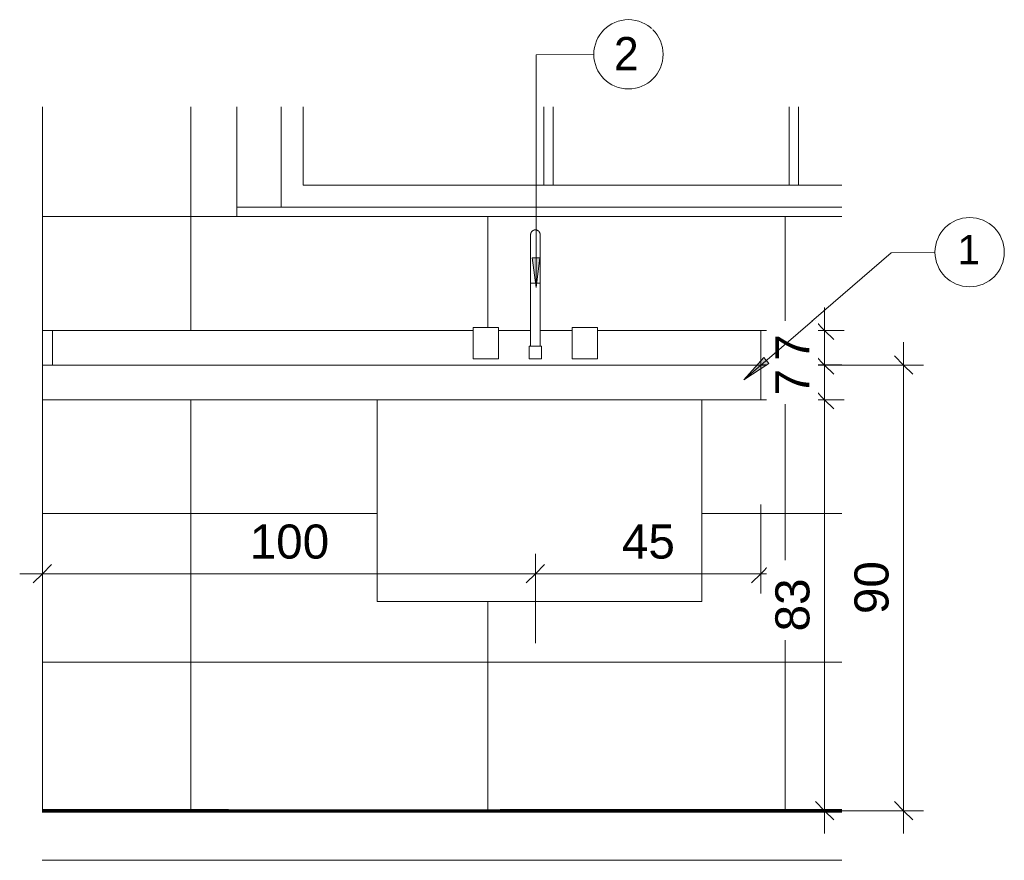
# Model space of a CAD drawing. Header units: metres. Extents: x -23.4 to 55.3, y -20.8 to 5.
# Tile 16 of 26: x 29.3 to 31.3, y -0.1 to 1.6. Entities that reach past the tile are written whole.
import ezdxf

# ---------------------------------------------------------------- set-up
doc = ezdxf.new("R2010")
doc.units = ezdxf.units.M
doc.linetypes.add('IMPORT-HIDDEN _4_', pattern=[0.005, 0.003333, -0.001667])
doc.linetypes.add('IMPORT-HIDDEN2 _4_', pattern=[0.0025, 0.001667, -0.000833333])
doc.layers.get('DEFPOINTS').update_dxf_attribs({"lineweight": 18})
for name, color, linetype, lineweight in [('A-ANNO-DIMS', 211, 'Continuous', 9), ('A-ANNO-DIMS-20', 211, 'Continuous', 9), ('A-ANNO-KEYN', 231, 'Continuous', 9), ('A-FLOR', 192, 'Continuous', 18), ('A-GENM', 13, 'Continuous', 18), ('A-GLAZ', 151, 'Continuous', 18), ('A-WALL', 113, 'Continuous', 18), ('A-WALL-PATT', 111, 'Continuous', 35), ('ARQ-ALV-MEDIA', 7, 'Continuous', 18), ('ARQ-COTAS', 7, 'Continuous', 18), ('ARQ-EST-PILAR', 250, 'Continuous', 35), ('ARQ-IND-SIMB', 7, 'Continuous', 18), ('ARQ-LAY-EQUIP', 7, 'Continuous', 18), ('ARQ-LAY-HID', 7, 'Continuous', 18), ('ARQ-PISO-DESN', 7, 'Continuous', 18), ('ARQ-PROJECAO', 7, 'IMPORT-HIDDEN _4_', 18), ('base', 7, 'Continuous', 18), ('corpo', 50, 'Continuous', 25), ('COTAS', 7, 'Continuous', 18), ('cubas', 7, 'Continuous', 18), ('DETALHE', 7, 'Continuous', 18), ('DETALHES_CTR35', 7, 'Continuous', 18), ('ESQUADRIAS', 250, 'Continuous', 35), ('G-ANNO-TEXT', 231, 'Continuous', 9), ('P-SANR-FIXT', 6, 'Continuous', 18), ('PAREDES', 10, 'Continuous', 70), ('Projeto da acquasoft Caldas NovasMOD_dwg', 8, 'Continuous', 18), ('sobre-tampo', 50, 'Continuous', 25)]:
    doc.layers.add(name, color=color, linetype=linetype, lineweight=lineweight)
doc.styles.add('Arial_2', font='arial.ttf', dxfattribs={"height": 0.068847})
doc.styles.add('Arial_3', font='arial.ttf', dxfattribs={"height": 0.059012})
doc.styles.add('Century Gothic_1', font='GOTHIC.TTF', dxfattribs={"height": 0.067065})
doc.dimstyles.new('COTA_BANHOS_1__20_4', dxfattribs={"dimscale": 0.3048, "dimtxt": 0.07, "dimasz": 0.121391, "dimexe": 0.131234, "dimexo": 0.0625, "dimgap": 0.032808, "dimtad": 1, "dimdec": 0, "dimlfac": 100, "dimzin": 0, "dimdsep": 46, "dimtxsty": 'Arial_2', "dimblk1": 'OBLIQUE', "dimblk2": 'OBLIQUE', "dimsah": 1, "dimcen": 0.09, "dimdle": 0.150919, "dimazin": 0, "dimtfac": 1, "dimtdec": 4, "dimtix": 1, "dimtmove": 0, "dimatfit": 3, "dimfxl": 0.459318, "dimfxlon": 1, "dimtvp": 1, "dimtfill": 1, "dimtolj": 1, "dimtzin": 0, "dimarcsym": 2})
doc.dimstyles.new('COTA_BANHOS_1__20_5', dxfattribs={"dimscale": 0.3048, "dimtxt": 0.07, "dimasz": 0.121391, "dimexe": 0.131234, "dimexo": 0.0625, "dimgap": 0.032808, "dimtad": 1, "dimdec": 0, "dimlfac": 100, "dimzin": 0, "dimdsep": 46, "dimtxsty": 'Arial_2', "dimblk1": 'OBLIQUE', "dimblk2": 'OBLIQUE', "dimsah": 1, "dimcen": 0.09, "dimdle": 0.150919, "dimazin": 0, "dimtfac": 1, "dimtdec": 4, "dimtix": 1, "dimtmove": 0, "dimatfit": 3, "dimfxl": 0.459318, "dimfxlon": 1, "dimtvp": 1, "dimtfill": 1, "dimtolj": 1, "dimtzin": 0, "dimarcsym": 2})
doc.dimstyles.new('COTA_BANHOS_1__20_6', dxfattribs={"dimscale": 0.3048, "dimtxt": 0.07, "dimasz": 0.121391, "dimexe": 0.131234, "dimexo": 0.0625, "dimgap": 0.032808, "dimtad": 1, "dimdec": 0, "dimlfac": 100, "dimzin": 0, "dimdsep": 46, "dimtxsty": 'Arial_2', "dimblk1": 'OBLIQUE', "dimblk2": 'OBLIQUE', "dimsah": 1, "dimcen": 0.09, "dimdle": 0.150919, "dimazin": 0, "dimtfac": 1, "dimtdec": 4, "dimtix": 1, "dimtmove": 0, "dimatfit": 3, "dimfxl": 0.459318, "dimfxlon": 1, "dimtvp": 1, "dimtfill": 1, "dimtolj": 1, "dimtzin": 0, "dimarcsym": 2})

# ---------------------------------------------------------------- blocks, each defined once
blk = doc.blocks.new('Casement w Mullions-Number_0002 - Janela 300 x 150 _cm_ 2-2048452-Vista bancada recebimento')
at = {"layer": 'A-GLAZ'}
for p, q in [((11.6199, 1.4212), (11.6199, 1.219)), ((11.7088, 1.219), (11.7088, 1.4212)), ((11.7533, 1.2635), (11.7533, 1.4212)), ((12.2392, 1.4212), (12.2392, 1.2635)), ((12.2583, 1.2635), (12.2583, 1.4212)), ((12.7347, 1.4212), (12.7347, 1.2635)), ((12.7538, 1.2635), (12.7538, 1.4212)), ((12.8413, 1.2635), (11.7533, 1.2635)), ((12.2392, 1.2635), (12.2583, 1.2635)), ((12.7347, 1.2635), (12.7538, 1.2635)), ((12.8413, 1.219), (11.6199, 1.219)), ((11.6199, 1.219), (11.6199, 1.2)), ((11.6199, 1.2), (12.8413, 1.2))]:
    blk.add_line(p, q, dxfattribs=at)
blk = doc.blocks.new('Projeto da acquasoft Caldas NovasMOD_dwg_P80E-1411834-Vista bancada recebimento')
at = {"layer": 'ESQUADRIAS'}
for p, q in [((11.234, 0), (11.2269, 0)), ((11.2269, 0), (11.234, 0))]:
    blk.add_line(p, q, dxfattribs=at)
blk = doc.blocks.new('Projeto da acquasoft Caldas NovasMOD_dwg_MAQLAV-1411840-Vista bancada recebimento')
at = {"layer": 'ARQ-LAY-EQUIP'}
for p, q in [((11.3279, 0), (11.9779, 0)), ((11.9779, 0), (11.3279, 0)), ((11.6279, 0), (11.6279, 0))]:
    blk.add_line(p, q, dxfattribs=at)
blk = doc.blocks.new('Projeto da acquasoft Caldas NovasMOD_dwg_buffet-1411851-Vista bancada recebimento')
at = {"layer": 'base'}
for p, q in [((12.4852, 0), (12.8408, 0)), ((12.8413, 0), (12.4852, 0))]:
    blk.add_line(p, q, dxfattribs=at)
at = {"layer": 'corpo'}
for p, q in [((12.4504, 0), (12.8409, 0)), ((12.8413, 0), (12.4504, 0))]:
    blk.add_line(p, q, dxfattribs=at)
at = {"layer": 'COTAS'}
for p, q in [((12.3926, 0), (12.8409, 0)), ((12.8413, 0), (12.3926, 0))]:
    blk.add_line(p, q, dxfattribs=at)
blk = doc.blocks.new('Projeto da acquasoft Caldas NovasMOD_dwg_buffet-V5-Vista bancada recebimento')
at = {"layer": 'base'}
for p, q in [((11.2265, 0), (11.583, 0)), ((12.8413, 0), (11.2269, 0)), ((11.583, 0), (12.8413, 0))]:
    blk.add_line(p, q, dxfattribs=at)
at = {"layer": 'corpo'}
for p, q in [((11.2268, 0), (11.5905, 0)), ((12.8413, 0), (11.2269, 0)), ((11.5905, 0), (12.8413, 0))]:
    blk.add_line(p, q, dxfattribs=at)
at = {"layer": 'COTAS'}
for p, q in [((11.2267, 0), (11.6035, 0)), ((12.8413, 0), (11.2269, 0)), ((11.6035, 0), (12.8413, 0)), ((12.3706, 0), (12.3706, 0)), ((12.5202, 0), (12.5202, 0)), ((12.8224, 0), (12.8224, 0))]:
    blk.add_line(p, q, dxfattribs=at)
at = {"layer": 'cubas', "flags": 128}
for points in [[(11.699, 0), (11.5116, 0), (11.2853, 0), (11.4727, 0)], [(11.9076, 0), (11.7202, 0), (11.4939, 0), (11.6813, 0)], [(12.1162, 0), (11.9288, 0), (11.7025, 0), (11.8899, 0)], [(12.1798, 0), (11.9924, 0), (11.7662, 0), (11.9536, 0)], [(12.3248, 0), (12.1374, 0), (11.9111, 0), (12.0985, 0)], [(12.3884, 0), (12.201, 0), (11.9748, 0), (12.1622, 0)], [(12.5334, 0), (12.346, 0), (12.1197, 0), (12.3071, 0)], [(12.597, 0), (12.4096, 0), (12.1834, 0), (12.3708, 0)], [(12.742, 0), (12.5546, 0), (12.3283, 0), (12.5157, 0)], [(12.8056, 0), (12.6182, 0), (12.392, 0), (12.5793, 0)]]:
    blk.add_lwpolyline(points, close=True, dxfattribs=at)
for points in [[(12.8413, 0), (12.7632, 0), (12.5369, 0), (12.7243, 0), (12.8413, 0)], [(12.8413, 0), (12.8268, 0), (12.6006, 0), (12.7879, 0), (12.8413, 0)], [(12.8413, 0), (12.7455, 0), (12.8413, 0)], [(12.8413, 0), (12.8092, 0), (12.8413, 0)]]:
    blk.add_lwpolyline(points, dxfattribs=at)
at = {"layer": 'sobre-tampo'}
for p, q in [((12.7491, 0), (12.8413, 0)), ((12.8413, 0), (12.7491, 0))]:
    blk.add_line(p, q, dxfattribs=at)
at = {"layer": 'sobre-tampo', "flags": 128}
blk.add_lwpolyline([(12.3814, 0), (11.4268, 0), (11.6389, 0), (12.5935, 0)], close=True, dxfattribs=at)
at = {"layer": 'sobre-tampo', "linetype": 'IMPORT-HIDDEN2 _4_', "flags": 128}
blk.add_lwpolyline([(12.8413, 0), (12.4697, 0), (12.2576, 0), (12.8413, 0)], dxfattribs=at)
blk = doc.blocks.new('Projeto da acquasoft Caldas NovasMOD_dwg__Dot-1411849-Vista bancada recebimento')
at = {"layer": 'COTAS'}
for p, q in [((12.4786, 0), (12.4503, 0)), ((12.4503, 0), (12.4786, 0)), ((12.4927, 0), (12.5209, 0))]:
    blk.add_line(p, q, dxfattribs=at)
blk = doc.blocks.new('Projeto da acquasoft Caldas NovasMOD_dwg_Geladeir-1411855-Vista bancada recebimento')
at = {"layer": 'ARQ-LAY-EQUIP'}
for p, q in [((12.6576, 0), (12.8413, 0)), ((12.8413, 0), (12.6576, 0)), ((12.8413, 0), (12.6576, 0)), ((12.6576, 0), (12.8413, 0))]:
    blk.add_line(p, q, dxfattribs=at)
at = {"layer": 'DETALHE'}
for p, q in [((12.8413, 0), (12.6776, 0)), ((12.8413, 0), (12.6776, 0)), ((12.7988, 0), (12.6988, 0))]:
    blk.add_line(p, q, dxfattribs=at)
at = {"layer": 'DETALHE', "flags": 128}
blk.add_lwpolyline([(12.6776, 0), (12.7276, 0), (12.8413, 0)], dxfattribs=at)
blk = doc.blocks.new('Projeto da acquasoft Caldas NovasMOD_dwg-1411832-Vista bancada recebimento')
at = {"layer": 'ARQ-ALV-MEDIA'}
for p, q in [((11.2306, 0), (11.2269, 0)), ((11.2269, 0), (12.3184, 0)), ((12.2033, 0), (11.2269, 0)), ((12.8413, 0), (11.3333, 0)), ((12.8413, 0), (11.3333, 0)), ((12.0932, 0), (11.5322, 0)), ((12.2274, 0), (11.635, 0))]:
    blk.add_line(p, q, dxfattribs=at)
at = {"layer": 'ARQ-COTAS'}
blk.add_line((11.3018, 0), (11.2269, 0), dxfattribs=at)
at = {"layer": 'ARQ-EST-PILAR'}
blk.add_line((11.234, 0), (11.2269, 0), dxfattribs=at)
blk.add_line((11.234, 0), (11.2269, 0), dxfattribs=at)
at = {"layer": 'ARQ-IND-SIMB'}
for p, q in [((12.5199, 0), (11.2269, 0)), ((12.8413, 0), (11.2269, 0)), ((12.3176, 0), (12.8413, 0))]:
    blk.add_line(p, q, dxfattribs=at)
at = {"layer": 'ARQ-LAY-EQUIP'}
for p, q in [((12.8413, 0), (11.2269, 0)), ((11.2269, 0), (12.8413, 0)), ((11.2269, 0), (11.234, 0)), ((11.234, 0), (11.2269, 0)), ((12.8413, 0), (12.4815, 0)), ((12.4815, 0), (12.8413, 0)), ((12.5815, 0), (12.8413, 0)), ((12.8413, 0), (12.5815, 0))]:
    blk.add_line(p, q, dxfattribs=at)
at = {"layer": 'ARQ-LAY-HID'}
for p, q in [((11.434, 0), (11.2269, 0)), ((12.8413, 0), (11.234, 0)), ((11.8234, 0), (11.4234, 0)), ((11.4234, 0), (11.8234, 0)), ((12.4176, 0), (12.0176, 0)), ((12.0176, 0), (12.4176, 0))]:
    blk.add_line(p, q, dxfattribs=at)
at = {"layer": 'ARQ-PISO-DESN'}
for p, q in [((11.2268, 0), (11.3336, 0)), ((12.8413, 0), (11.2269, 0)), ((11.2269, 0), (12.8413, 0)), ((11.3398, 0), (11.2269, 0)), ((11.2269, 0), (12.8413, 0)), ((12.8413, 0), (11.2269, 0)), ((11.3333, 0), (11.2269, 0)), ((11.3752, 0), (11.2338, 0)), ((11.4105, 0), (11.2691, 0)), ((11.4437, 0), (11.3023, 0)), ((11.4459, 0), (11.3045, 0)), ((11.4791, 0), (11.3377, 0)), ((11.4812, 0), (11.3398, 0)), ((11.5144, 0), (11.373, 0)), ((11.5166, 0), (11.3752, 0)), ((11.5498, 0), (11.4084, 0)), ((11.552, 0), (11.4105, 0)), ((11.584, 0), (11.434, 0)), ((11.584, 0), (11.434, 0)), ((11.584, 0), (11.434, 0)), ((11.584, 0), (11.434, 0)), ((11.584, 0), (11.434, 0)), ((11.584, 0), (11.434, 0)), ((11.584, 0), (11.434, 0)), ((11.584, 0), (11.434, 0)), ((11.584, 0), (11.434, 0)), ((11.584, 0), (11.434, 0)), ((11.584, 0), (11.434, 0)), ((11.584, 0), (11.434, 0)), ((11.584, 0), (11.434, 0)), ((11.584, 0), (11.434, 0)), ((11.584, 0), (11.434, 0)), ((11.584, 0), (11.434, 0)), ((11.584, 0), (11.434, 0)), ((11.584, 0), (11.434, 0)), ((11.584, 0), (11.434, 0)), ((11.584, 0), (11.434, 0)), ((11.584, 0), (11.434, 0)), ((11.584, 0), (11.434, 0)), ((11.584, 0), (11.434, 0)), ((11.584, 0), (11.434, 0)), ((11.584, 0), (11.434, 0)), ((11.584, 0), (11.434, 0)), ((11.5851, 0), (11.4437, 0)), ((11.5906, 0), (11.4492, 0)), ((11.6205, 0), (11.4791, 0)), ((11.626, 0), (11.4846, 0)), ((11.6558, 0), (11.5144, 0)), ((11.6613, 0), (11.5199, 0)), ((11.6826, 0), (11.5411, 0)), ((11.6967, 0), (11.5553, 0)), ((11.7179, 0), (11.5765, 0)), ((12.8413, 0), (11.584, 0)), ((12.8413, 0), (11.584, 0)), ((11.732, 0), (11.5906, 0)), ((11.7533, 0), (11.6119, 0)), ((11.7674, 0), (11.626, 0)), ((11.7886, 0), (11.6472, 0)), ((11.8027, 0), (11.6613, 0)), ((11.824, 0), (11.6826, 0)), ((11.8534, 0), (11.7119, 0)), ((11.8593, 0), (11.7179, 0)), ((11.8887, 0), (11.7473, 0)), ((11.8947, 0), (11.7533, 0)), ((11.9187, 0), (11.7773, 0)), ((11.9241, 0), (11.7826, 0)), ((11.9541, 0), (11.8127, 0)), ((11.9594, 0), (11.818, 0)), ((11.9894, 0), (11.848, 0)), ((11.9948, 0), (11.8534, 0)), ((12.0248, 0), (11.8834, 0)), ((12.0301, 0), (11.8887, 0)), ((12.0602, 0), (11.9187, 0)), ((12.0655, 0), (11.9241, 0)), ((12.0955, 0), (11.9541, 0)), ((12.1014, 0), (11.9599, 0)), ((12.1309, 0), (11.9894, 0)), ((12.1367, 0), (11.9953, 0)), ((12.1695, 0), (12.0281, 0)), ((12.1721, 0), (12.0307, 0)), ((12.2049, 0), (12.0635, 0)), ((12.2074, 0), (12.066, 0)), ((12.2402, 0), (12.0988, 0)), ((12.2428, 0), (12.1014, 0)), ((12.2756, 0), (12.1342, 0)), ((12.2781, 0), (12.1367, 0)), ((12.311, 0), (12.1695, 0)), ((12.3135, 0), (12.1721, 0)), ((12.3402, 0), (12.1988, 0)), ((12.3463, 0), (12.2049, 0)), ((12.3756, 0), (12.2342, 0)), ((12.8413, 0), (12.239, 0)), ((12.3817, 0), (12.2402, 0)), ((12.4109, 0), (12.2695, 0)), ((12.4203, 0), (12.2789, 0)), ((12.4463, 0), (12.3049, 0)), ((12.4557, 0), (12.3143, 0)), ((12.4816, 0), (12.3402, 0)), ((12.491, 0), (12.3496, 0)), ((12.517, 0), (12.3756, 0)), ((12.5264, 0), (12.385, 0)), ((12.5524, 0), (12.4109, 0)), ((12.5617, 0), (12.4203, 0)), ((12.587, 0), (12.4456, 0)), ((12.5971, 0), (12.4557, 0)), ((12.6224, 0), (12.481, 0)), ((12.6325, 0), (12.491, 0)), ((12.6577, 0), (12.5163, 0)), ((12.6751, 0), (12.5337, 0)), ((12.6931, 0), (12.5517, 0)), ((12.7105, 0), (12.569, 0)), ((12.7285, 0), (12.587, 0)), ((12.7458, 0), (12.6044, 0)), ((12.7638, 0), (12.6224, 0)), ((12.7812, 0), (12.6397, 0)), ((12.7992, 0), (12.6577, 0)), ((12.8165, 0), (12.6751, 0)), ((12.8378, 0), (12.6964, 0)), ((12.8413, 0), (12.7105, 0)), ((12.8413, 0), (12.7318, 0)), ((12.8413, 0), (12.7458, 0)), ((12.8413, 0), (12.7671, 0)), ((12.8413, 0), (12.7789, 0)), ((12.8413, 0), (12.8025, 0)), ((12.8413, 0), (12.8143, 0)), ((12.8413, 0), (12.8378, 0))]:
    blk.add_line(p, q, dxfattribs=at)
at = {"layer": 'ARQ-PISO-DESN', "flags": 128}
for points in [[(12.8413, 0), (11.4414, 0), (12.8413, 0)], [(12.239, 0), (12.734, 0), (12.8413, 0)]]:
    blk.add_lwpolyline(points, dxfattribs=at)
blk.add_lwpolyline([(11.7321, 0), (12.0856, 0), (12.7927, 0), (12.4392, 0)], close=True, dxfattribs=at)
at = {"layer": 'ARQ-PROJECAO'}
for p, q in [((11.2267, 0), (11.434, 0)), ((12.8413, 0), (11.2269, 0)), ((12.8413, 0), (11.2269, 0)), ((12.8413, 0), (11.2269, 0)), ((11.2269, 0), (12.8413, 0)), ((12.8413, 0), (11.2269, 0))]:
    blk.add_line(p, q, dxfattribs=at)
at = {"layer": 'COTAS'}
for p, q in [((11.5322, 0), (11.567, 0)), ((12.8413, 0), (12.5209, 0))]:
    blk.add_line(p, q, dxfattribs=at)
at = {"layer": 'DEFPOINTS'}
blk.add_line((11.2269, 0), (12.8413, 0), dxfattribs=at)
at = {"layer": 'DETALHE'}
for p, q in [((12.434, 0), (11.2269, 0)), ((11.2269, 0), (11.234, 0))]:
    blk.add_line(p, q, dxfattribs=at)
at = {"layer": 'DETALHE', "flags": 128}
blk.add_lwpolyline([(11.2269, 0), (12.434, 0)], close=True, dxfattribs=at)
at = {"layer": 'DETALHES_CTR35'}
for p, q in [((11.2269, 0), (11.234, 0)), ((11.234, 0), (11.2269, 0)), ((11.234, 0), (11.2269, 0)), ((12.8413, 0), (11.234, 0)), ((11.234, 0), (12.8413, 0)), ((12.584, 0), (12.434, 0)), ((12.434, 0), (12.584, 0)), ((12.8413, 0), (12.584, 0)), ((12.584, 0), (12.8413, 0))]:
    blk.add_line(p, q, dxfattribs=at)
at = {"layer": 'ESQUADRIAS'}
for p, q in [((11.234, 0), (11.2269, 0)), ((11.234, 0), (11.2269, 0)), ((11.2269, 0), (11.434, 0)), ((11.434, 0), (11.2269, 0)), ((12.2478, 0), (11.2269, 0)), ((11.2269, 0), (12.2739, 0)), ((11.3033, 0), (11.3333, 0)), ((11.3333, 0), (11.3033, 0)), ((12.8413, 0), (11.3333, 0)), ((12.8413, 0), (11.3333, 0)), ((11.584, 0), (11.434, 0)), ((11.584, 0), (11.434, 0)), ((12.2676, 0), (12.2274, 0))]:
    blk.add_line(p, q, dxfattribs=at)
at = {"layer": 'ESQUADRIAS', "flags": 128}
for points in [[(11.4958, 0), (11.5322, 0), (11.635, 0), (11.5985, 0)], [(12.2267, 0), (12.115, 0), (12.0932, 0), (11.5451, 0), (11.567, 0), (12.115, 0), (12.1514, 0)]]:
    blk.add_lwpolyline(points, dxfattribs=at)
at = {"layer": 'PAREDES'}
for p, q in [((11.2269, 0), (11.234, 0)), ((11.434, 0), (11.2269, 0)), ((11.2269, 0), (11.584, 0)), ((11.2269, 0), (11.234, 0)), ((11.234, 0), (11.2269, 0)), ((11.2269, 0), (11.234, 0)), ((11.234, 0), (11.2269, 0)), ((11.234, 0), (11.2269, 0)), ((11.2269, 0), (11.2306, 0)), ((11.2269, 0), (11.484, 0)), ((11.484, 0), (11.2269, 0)), ((11.484, 0), (11.2269, 0)), ((11.2269, 0), (11.484, 0)), ((11.5985, 0), (11.2299, 0)), ((11.584, 0), (11.234, 0)), ((11.234, 0), (12.8413, 0)), ((11.234, 0), (12.434, 0)), ((11.434, 0), (11.234, 0)), ((11.584, 0), (11.434, 0)), ((11.584, 0), (11.434, 0)), ((12.3481, 0), (12.2719, 0)), ((12.8413, 0), (12.434, 0)), ((12.8413, 0), (12.584, 0)), ((12.584, 0), (12.8413, 0))]:
    blk.add_line(p, q, dxfattribs=at)
at = {"layer": 'PAREDES', "flags": 128}
for points in [[(11.6028, 0), (11.4967, 0), (11.2269, 0)], [(12.2676, 0), (12.1514, 0), (12.2294, 0)], [(12.8413, 0), (12.3391, 0), (12.2033, 0)], [(12.2072, 0), (12.3184, 0), (12.4056, 0), (12.8413, 0)]]:
    blk.add_lwpolyline(points, dxfattribs=at)
for name in ['Projeto da acquasoft Caldas NovasMOD_dwg_buffet-V5-Vista bancada recebimento', 'Projeto da acquasoft Caldas NovasMOD_dwg_P80E-1411834-Vista bancada recebimento', 'Projeto da acquasoft Caldas NovasMOD_dwg_MAQLAV-1411840-Vista bancada recebimento', 'Projeto da acquasoft Caldas NovasMOD_dwg_buffet-1411851-Vista bancada recebimento', 'Projeto da acquasoft Caldas NovasMOD_dwg__Dot-1411849-Vista bancada recebimento', 'Projeto da acquasoft Caldas NovasMOD_dwg_Geladeir-1411855-Vista bancada recebimento']:
    blk.add_blockref(name, (0, 0))
blk = doc.blocks.new('Generic Models 15 - Generic Models 28-2415048-Vista bancada recebimento')
at = {"layer": 'A-GENM'}
for p, q in [((11.2273, 0.9), (12.6773, 0.9)), ((12.6773, 0.9), (12.6773, 0.83)), ((12.6773, 0.83), (11.2273, 0.83))]:
    blk.add_line(p, q, dxfattribs=at)
blk = doc.blocks.new('M_Sink Kitchen-Single - 760 x 535mm-2580743-Vista bancada recebimento')
at = {"layer": 'P-SANR-FIXT'}
for p, q in [((12.2128, 1.1359), (12.2128, 1.136)), ((12.2128, 1.1), (12.2128, 0.9381)), ((12.2128, 1.1), (12.2128, 1.0651)), ((12.2319, 0.9381), (12.2319, 1.1)), ((12.2319, 1.0651), (12.2319, 1.1)), ((12.2223, 1.0651), (12.2131, 1.0651)), ((12.2316, 1.0651), (12.2223, 1.0651)), ((12.0969, 0.9762), (12.0969, 0.9127)), ((12.0969, 0.9762), (12.1477, 0.9762)), ((12.1477, 0.9127), (12.1477, 0.9762)), ((12.2969, 0.9762), (12.2969, 0.9127)), ((12.2969, 0.9762), (12.3477, 0.9762)), ((12.3477, 0.9127), (12.3477, 0.9762)), ((12.2096, 0.9381), (12.2096, 0.9127)), ((12.2096, 0.9381), (12.235, 0.9381)), ((12.235, 0.9127), (12.235, 0.9381)), ((12.1477, 0.9127), (12.0969, 0.9127)), ((12.235, 0.9127), (12.2096, 0.9127)), ((12.3477, 0.9127), (12.2969, 0.9127)), ((11.9026, 0.83), (11.9026, 0.4227)), ((12.5584, 0.4227), (12.5584, 0.83)), ((11.9026, 0.4227), (11.9598, 0.4227)), ((11.9598, 0.4227), (12.5013, 0.4227)), ((12.5013, 0.4227), (12.5584, 0.4227))]:
    blk.add_line(p, q, dxfattribs=at)
at = {"layer": 'P-SANR-FIXT', "flags": 128}
for points in [[(12.2128, 1.1635), (12.2128, 1.1639), (12.2128, 1.1643), (12.2129, 1.1647), (12.2129, 1.165), (12.213, 1.1654), (12.2131, 1.1658), (12.2132, 1.1662), (12.2133, 1.1665), (12.2134, 1.1669), (12.2136, 1.1672), (12.2137, 1.1676), (12.2139, 1.1679), (12.2141, 1.1683), (12.2143, 1.1686), (12.2145, 1.1689), (12.2147, 1.1692), (12.2149, 1.1695), (12.2152, 1.1698), (12.2154, 1.1701), (12.2157, 1.1704), (12.216, 1.1706), (12.2163, 1.1709), (12.2166, 1.1711), (12.2169, 1.1713), (12.2172, 1.1715), (12.2175, 1.1717), (12.2179, 1.1719), (12.2182, 1.1721), (12.2185, 1.1723), (12.2189, 1.1724), (12.2192, 1.1725), (12.2196, 1.1727), (12.22, 1.1728), (12.2203, 1.1728), (12.2207, 1.1729), (12.2211, 1.173), (12.2215, 1.173), (12.2219, 1.173), (12.2222, 1.173), (12.2223, 1.173)], [(12.2223, 1.173), (12.2227, 1.173), (12.2231, 1.173), (12.2235, 1.173), (12.2239, 1.1729), (12.2242, 1.1729), (12.2246, 1.1728), (12.225, 1.1727), (12.2253, 1.1726), (12.2257, 1.1724), (12.2261, 1.1723), (12.2264, 1.1721), (12.2267, 1.172), (12.2271, 1.1718), (12.2274, 1.1716), (12.2277, 1.1714), (12.228, 1.1712), (12.2283, 1.1709), (12.2286, 1.1707), (12.2289, 1.1704), (12.2292, 1.1702), (12.2294, 1.1699), (12.2297, 1.1696), (12.2299, 1.1693), (12.2301, 1.169), (12.2304, 1.1687), (12.2306, 1.1683), (12.2307, 1.168), (12.2309, 1.1677), (12.2311, 1.1673), (12.2312, 1.167), (12.2314, 1.1666), (12.2315, 1.1663), (12.2316, 1.1659), (12.2317, 1.1655), (12.2317, 1.1651), (12.2318, 1.1648), (12.2318, 1.1644), (12.2319, 1.164), (12.2319, 1.1636), (12.2319, 1.1635)], [(12.2128, 1.1485), (12.2128, 1.149), (12.2128, 1.1505), (12.2128, 1.152), (12.2128, 1.1535), (12.2128, 1.1548), (12.2128, 1.156), (12.2128, 1.1572), (12.2128, 1.1582), (12.2128, 1.1592), (12.2128, 1.1601), (12.2128, 1.1609), (12.2128, 1.1615), (12.2128, 1.1621), (12.2128, 1.1626), (12.2128, 1.163), (12.2128, 1.1633), (12.2128, 1.1634), (12.2128, 1.1635), (12.2128, 1.1635)], [(12.2128, 1.1635), (12.2128, 1.1635), (12.2128, 1.1633), (12.2128, 1.1631), (12.2128, 1.1627), (12.2128, 1.1623), (12.2128, 1.1617), (12.2128, 1.1611), (12.2128, 1.1603), (12.2128, 1.1595), (12.2128, 1.1585), (12.2128, 1.1575), (12.2128, 1.1563), (12.2128, 1.1551), (12.2128, 1.1538), (12.2128, 1.1524), (12.2128, 1.151), (12.2128, 1.1494), (12.2128, 1.1478), (12.2128, 1.1461), (12.2128, 1.1443), (12.2128, 1.1424), (12.2128, 1.1405), (12.2128, 1.1385), (12.2128, 1.1364), (12.2128, 1.1343), (12.2128, 1.1322), (12.2128, 1.13), (12.2128, 1.1277), (12.2128, 1.1254), (12.2128, 1.123), (12.2128, 1.1206), (12.2128, 1.1182), (12.2128, 1.1158), (12.2128, 1.1133), (12.2128, 1.1108), (12.2128, 1.1083), (12.2128, 1.1058), (12.2128, 1.1032), (12.2128, 1.1007), (12.2128, 1.1)], [(12.2319, 1.1635), (12.2319, 1.1635), (12.2319, 1.1633), (12.2319, 1.1631), (12.2319, 1.1627), (12.2319, 1.1623), (12.2319, 1.1617), (12.2319, 1.1611), (12.2319, 1.1603), (12.2319, 1.1595), (12.2319, 1.1585), (12.2319, 1.1575), (12.2319, 1.1563), (12.2319, 1.1551), (12.2319, 1.1538), (12.2319, 1.1524), (12.2319, 1.151), (12.2319, 1.1494), (12.2319, 1.1485)], [(12.2319, 1.1), (12.2319, 1.1026), (12.2319, 1.1051), (12.2319, 1.1076), (12.2319, 1.1101), (12.2319, 1.1126), (12.2319, 1.1151), (12.2319, 1.1176), (12.2319, 1.12), (12.2319, 1.1224), (12.2319, 1.1248), (12.2319, 1.1271), (12.2319, 1.1293), (12.2319, 1.1316), (12.2319, 1.1338), (12.2319, 1.1359), (12.2319, 1.1379), (12.2319, 1.14), (12.2319, 1.1419), (12.2319, 1.1438), (12.2319, 1.1456), (12.2319, 1.1473), (12.2319, 1.149), (12.2319, 1.1505), (12.2319, 1.152), (12.2319, 1.1535), (12.2319, 1.1548), (12.2319, 1.156), (12.2319, 1.1572), (12.2319, 1.1582), (12.2319, 1.1592), (12.2319, 1.1601), (12.2319, 1.1609), (12.2319, 1.1615), (12.2319, 1.1621), (12.2319, 1.1626), (12.2319, 1.163), (12.2319, 1.1633), (12.2319, 1.1634), (12.2319, 1.1635), (12.2319, 1.1635)], [(12.2128, 1.1), (12.2128, 1.1026), (12.2128, 1.1051), (12.2128, 1.1076), (12.2128, 1.1101), (12.2128, 1.1126), (12.2128, 1.1151), (12.2128, 1.1176), (12.2128, 1.12), (12.2128, 1.1224), (12.2128, 1.1248), (12.2128, 1.1271), (12.2128, 1.1293), (12.2128, 1.1306)], [(12.2319, 1.1306), (12.2319, 1.13), (12.2319, 1.1277), (12.2319, 1.1254), (12.2319, 1.123), (12.2319, 1.1206), (12.2319, 1.1182), (12.2319, 1.1158), (12.2319, 1.1133), (12.2319, 1.1108), (12.2319, 1.1083), (12.2319, 1.1058), (12.2319, 1.1032), (12.2319, 1.1007), (12.2319, 1.1)]]:
    blk.add_lwpolyline(points, dxfattribs=at)
blk = doc.blocks.new('Modelos genéricos 6 - Modelos genéricos 40-2415224-Vista bancada recebimento')
at = {"layer": 'A-GENM'}
for p, q in [((11.2273, 0.97), (11.2473, 0.97)), ((11.2473, 0.97), (12.0969, 0.97)), ((11.2473, 0.9), (11.2473, 0.97)), ((12.1477, 0.97), (12.2129, 0.97)), ((12.2318, 0.97), (12.2969, 0.97)), ((12.3477, 0.97), (12.6773, 0.97)), ((12.6773, 0.97), (12.6773, 0.9)), ((11.2473, 0.9), (11.2273, 0.9))]:
    blk.add_line(p, q, dxfattribs=at)
blk = doc.blocks.new('DIMBLOCK109-Vista bancada recebimento')
at = {"layer": 'A-ANNO-DIMS-20'}
for p, q in [((30.828, 0.6188), (30.828, 0.4388)), ((30.828, 0.4788), (30.828, 0.6188)), ((30.373, 0.3388), (30.373, 0.5188)), ((30.874, 0.4788), (30.373, 0.4788)), ((30.373, 0.4788), (30.373, 0.3388))]:
    blk.add_line(p, q, dxfattribs=at)
at = {"layer": 'A-ANNO-DIMS-20', "lineweight": 25}
for p, q in [((30.373, 0.4788), (30.3915, 0.4973)), ((30.828, 0.4788), (30.8465, 0.4973)), ((30.373, 0.4788), (30.3545, 0.4603)), ((30.828, 0.4788), (30.8095, 0.4603))]:
    blk.add_line(p, q, dxfattribs=at)
at = {"layer": 'A-ANNO-DIMS-20', "color": 0, "insert": (30.5477, 0.5781), "char_height": 0.06885, "width": 0.126646, "attachment_point": 1, "line_spacing_factor": 0.938532, "style": 'Arial_2', "bg_fill": 3, "box_fill_scale": 1.25, "bg_fill_color": 0, "bg_fill_transparency": 0}
blk.add_mtext('45', dxfattribs=at)
blk = doc.blocks.new('_Oblique')
at = {"color": 0, "linetype": 'ByBlock', "lineweight": -2}
blk.add_line((-0.5, -0.5), (0.5, 0.5), dxfattribs=at)
blk = doc.blocks.new('DIMBLOCK110-Vista bancada recebimento')
at = {"layer": 'A-ANNO-DIMS-20'}
for p, q in [((29.378, 0.3388), (29.378, 0.5188)), ((30.373, 0.3388), (30.373, 0.5188)), ((30.373, 0.4788), (29.332, 0.4788)), ((29.378, 0.4788), (29.378, 0.3388)), ((30.373, 0.4788), (30.373, 0.3388))]:
    blk.add_line(p, q, dxfattribs=at)
at = {"layer": 'A-ANNO-DIMS-20', "lineweight": 25}
for p, q in [((29.378, 0.4788), (29.3965, 0.4973)), ((30.373, 0.4788), (30.3915, 0.4973)), ((29.378, 0.4788), (29.3595, 0.4603)), ((30.373, 0.4788), (30.3545, 0.4603))]:
    blk.add_line(p, q, dxfattribs=at)
at = {"layer": 'A-ANNO-DIMS-20', "color": 0, "insert": (29.7963, 0.5781), "char_height": 0.06885, "width": 0.189969, "attachment_point": 1, "line_spacing_factor": 0.938532, "style": 'Arial_2', "bg_fill": 3, "box_fill_scale": 1.25, "bg_fill_color": 0, "bg_fill_transparency": 0}
blk.add_mtext('100', dxfattribs=at)
blk = doc.blocks.new('DIMBLOCK111-Vista bancada recebimento')
at = {"layer": 'A-ANNO-DIMS-20', "lineweight": 25}
for p, q in [((30.9567, 0.83), (30.9382, 0.8485)), ((30.9567, 0.83), (30.9752, 0.8115)), ((30.9567, 0), (30.9382, 0.0185)), ((30.9567, 0), (30.9752, -0.0185))]:
    blk.add_line(p, q, dxfattribs=at)
at = {"layer": 'A-ANNO-DIMS-20'}
for p, q in [((30.8167, 0.83), (30.9967, 0.83)), ((30.9567, 0.83), (30.8167, 0.83)), ((30.9567, -0.046), (30.9567, 0.83)), ((30.8167, 0), (30.9967, 0)), ((30.9567, 0), (30.8167, 0))]:
    blk.add_line(p, q, dxfattribs=at)
at = {"layer": 'A-ANNO-DIMS-20', "color": 0, "insert": (30.8574, 0.3622), "char_height": 0.06885, "width": 0.126646, "attachment_point": 1, "rotation": 90, "line_spacing_factor": 0.938532, "style": 'Arial_2', "bg_fill": 3, "box_fill_scale": 1.25, "bg_fill_color": 0, "bg_fill_transparency": 0}
blk.add_mtext('83', dxfattribs=at)
blk = doc.blocks.new('DIMBLOCK112-Vista bancada recebimento')
at = {"layer": 'A-ANNO-DIMS-20', "lineweight": 25}
for p, q in [((30.9567, 0.9), (30.9382, 0.9185)), ((30.9567, 0.9), (30.9752, 0.8815)), ((30.9567, 0.83), (30.9382, 0.8485)), ((30.9567, 0.83), (30.9752, 0.8115))]:
    blk.add_line(p, q, dxfattribs=at)
at = {"layer": 'A-ANNO-DIMS-20'}
for p, q in [((30.8167, 0.9), (30.9967, 0.9)), ((30.9567, 0.9), (30.8167, 0.9)), ((30.9567, 0.83), (30.9567, 0.9)), ((30.8167, 0.83), (30.9967, 0.83)), ((30.9567, 0.83), (30.8167, 0.83))]:
    blk.add_line(p, q, dxfattribs=at)
at = {"layer": 'A-ANNO-DIMS-20', "color": 0, "insert": (30.8574, 0.8386), "char_height": 0.0688, "width": 0.063323, "attachment_point": 1, "rotation": 90, "line_spacing_factor": 0.938532, "style": 'Arial_2', "bg_fill": 3, "box_fill_scale": 1.25, "bg_fill_color": 0, "bg_fill_transparency": 0}
blk.add_mtext('7', dxfattribs=at)
blk = doc.blocks.new('DIMBLOCK113-Vista bancada recebimento')
at = {"layer": 'A-ANNO-DIMS-20'}
for p, q in [((30.9567, 0.9), (30.9567, 1.016)), ((30.8167, 0.97), (30.9967, 0.97)), ((30.9567, 0.97), (30.8167, 0.97)), ((30.8167, 0.9), (30.9967, 0.9)), ((30.9567, 0.9), (30.8167, 0.9))]:
    blk.add_line(p, q, dxfattribs=at)
at = {"layer": 'A-ANNO-DIMS-20', "lineweight": 25}
for p, q in [((30.9567, 0.97), (30.9382, 0.9885)), ((30.9567, 0.97), (30.9752, 0.9515)), ((30.9567, 0.9), (30.9382, 0.9185)), ((30.9567, 0.9), (30.9752, 0.8815))]:
    blk.add_line(p, q, dxfattribs=at)
at = {"layer": 'A-ANNO-DIMS-20', "color": 0, "insert": (30.8574, 0.9086), "char_height": 0.0688, "width": 0.063323, "attachment_point": 1, "rotation": 90, "line_spacing_factor": 0.938532, "style": 'Arial_2', "bg_fill": 3, "box_fill_scale": 1.25, "bg_fill_color": 0, "bg_fill_transparency": 0}
blk.add_mtext('7', dxfattribs=at)
blk = doc.blocks.new('DIMBLOCK114-Vista bancada recebimento')
at = {"layer": 'A-ANNO-DIMS-20'}
for p, q in [((31.1164, -0.046), (31.1164, 0.946)), ((30.9764, 0.9), (31.1564, 0.9)), ((31.1164, 0.9), (30.9764, 0.9)), ((30.9764, 0), (31.1564, 0)), ((31.1164, 0), (30.9764, 0))]:
    blk.add_line(p, q, dxfattribs=at)
at = {"layer": 'A-ANNO-DIMS-20', "lineweight": 25}
for p, q in [((31.1164, 0.9), (31.0979, 0.9185)), ((31.1164, 0.9), (31.1349, 0.8815)), ((31.1164, 0), (31.0979, 0.0185)), ((31.1164, 0), (31.1349, -0.0185))]:
    blk.add_line(p, q, dxfattribs=at)
at = {"layer": 'A-ANNO-DIMS-20', "color": 0, "insert": (31.0171, 0.3972), "char_height": 0.06885, "width": 0.126646, "attachment_point": 1, "rotation": 90, "line_spacing_factor": 0.938532, "style": 'Arial_2', "bg_fill": 3, "box_fill_scale": 1.25, "bg_fill_color": 0, "bg_fill_transparency": 0}
blk.add_mtext('90', dxfattribs=at)
blk = doc.blocks.new('M_Identificador de nota-chave - Texto da nota-chave-86548-Vista bancada recebimento')
at = {"layer": 'A-ANNO-KEYN'}
blk.add_circle((12.4102, 1.5275), 0.07, dxfattribs=at)

msp = doc.modelspace()

# ---------------------------------------------------------------- hatches: boundary and pattern name
at = {"layer": 'A-ANNO-KEYN'}
msp.add_hatch(color=256, dxfattribs=at).paths.add_polyline_path([(30.3744, 1.0568), (30.3823, 1.1168), (30.3665, 1.1168)], flags=0)
at = {"layer": 'A-WALL-PATT', "lineweight": 18}
h = msp.add_hatch(dxfattribs=at)
h.set_pattern_fill('FP_3', color=256, style=0, pattern_type=2)
h.set_pattern_definition([(0, (-1.523, 0.3), (0, 0.3), []), (90, (-1.523, 0.3), (-0.6, 4e-17), [])])
h.paths.add_polyline_path([(30.0533, 0), (30.992, 0), (30.992, 1.2), (29.7706, 1.2), (29.7706, 1.4212), (29.378, 1.4212), (29.378, 0.97), (30.2476, 0.97), (30.2476, 0.9762), (30.2984, 0.9762), (30.2984, 0.97), (30.3636, 0.97), (30.3636, 1.1252), (30.3635, 1.1562), (30.3638, 1.1657), (30.3656, 1.1695), (30.3689, 1.1721), (30.373, 1.1731), (30.3773, 1.172), (30.3805, 1.1695), (30.3823, 1.1656), (30.3826, 1.1548), (30.3824, 1.0409), (30.3826, 0.97), (30.4476, 0.97), (30.4476, 0.9762), (30.4984, 0.9762), (30.4984, 0.97), (30.828, 0.97), (30.828, 0.83), (30.7091, 0.83), (30.7091, 0.4227), (30.0533, 0.4227), (30.0533, 0.83), (29.378, 0.83), (29.378, 0)], flags=0)

# ---------------------------------------------------------------- linework, layer by layer
at = {"layer": 'A-ANNO-KEYN'}
for p, q in [((30.3744, 1.5264), (30.4909, 1.5275)), ((30.3744, 1.0568), (30.3744, 1.5264)), ((30.3823, 1.1168), (30.3665, 1.1168)), ((30.3665, 1.1168), (30.3744, 1.0568)), ((30.3744, 1.0568), (30.3823, 1.1168)), ((31.0914, 1.1269), (31.1797, 1.128))]:
    msp.add_line(p, q, dxfattribs=at)
at = {"layer": 'A-FLOR'}
for p, q in [((30.992, 0), (29.3776, 0)), ((29.3776, -0.1), (30.992, -0.1))]:
    msp.add_line(p, q, dxfattribs=at)
at = {"layer": 'A-WALL'}
for p, q in [((29.378, 0), (29.378, 1.4212)), ((29.378, 1.1), (29.3776, 1.1))]:
    msp.add_line(p, q, dxfattribs=at)

# ---------------------------------------------------------------- block references
at = {"layer": 'A-ANNO-KEYN'}
for p in [(18.1507, 0), (18.8395, -0.3995)]:
    msp.add_blockref('M_Identificador de nota-chave - Texto da nota-chave-86548-Vista bancada recebimento', p, dxfattribs=at)
at = {"layer": 'A-GENM'}
for name in ['Modelos genéricos 6 - Modelos genéricos 40-2415224-Vista bancada recebimento', 'Generic Models 15 - Generic Models 28-2415048-Vista bancada recebimento']:
    msp.add_blockref(name, (18.1507, 0), dxfattribs=at)
at = {"layer": 'A-GLAZ'}
msp.add_blockref('Casement w Mullions-Number_0002 - Janela 300 x 150 _cm_ 2-2048452-Vista bancada recebimento', (18.1507, 0), dxfattribs=at)
at = {"layer": 'P-SANR-FIXT'}
msp.add_blockref('M_Sink Kitchen-Single - 760 x 535mm-2580743-Vista bancada recebimento', (18.1507, 0), dxfattribs=at)
at = {"layer": 'Projeto da acquasoft Caldas NovasMOD_dwg', "color": 7}
msp.add_blockref('Projeto da acquasoft Caldas NovasMOD_dwg-1411832-Vista bancada recebimento', (18.1507, 0), dxfattribs=at)

# ---------------------------------------------------------------- next in the draw order: texts
at = {"layer": 'A-ANNO-KEYN', "char_height": 0.059, "width": 0.05472, "attachment_point": 2, "line_spacing_factor": 0.938532, "style": 'Arial_3', "bg_fill": 3, "box_fill_scale": 1.25, "bg_fill_color": 0, "bg_fill_transparency": 0}
for s, insert in [('3', (30.5591, 1.5621)), ('1', (31.2479, 1.1626))]:
    msp.add_mtext(s, dxfattribs=dict(at, insert=insert))

# ---------------------------------------------------------------- next in the draw order: dimensions: what is measured, and where the dimension line sits
at = {"layer": 'A-ANNO-DIMS'}
dim = msp.add_linear_dim(base=(30.37303, 0.47883), p1=(30.82797, 0.61883), p2=(30.37303, 0.33883), dimstyle='COTA_BANHOS_1__20_4', override={"dimpost": '<>', "dimfxl": 0.534193}, dxfattribs=at)
dim.commit()
dim.dimension.update_dxf_attribs({"geometry": 'DIMBLOCK109-Vista bancada recebimento', "text_midpoint": (30.6005, 0.52384)})

# ---------------------------------------------------------------- next in the draw order: texts
at = {"layer": 'G-ANNO-TEXT', "color": 7, "insert": (30.5316, 1.5625), "char_height": 0.0671, "width": 0.061317, "attachment_point": 1, "line_spacing_factor": 0.984117, "style": 'Century Gothic_1', "bg_fill": 3, "box_fill_scale": 1.25, "bg_fill_color": 0, "bg_fill_transparency": 0}
msp.add_mtext('2', dxfattribs=at)

# ---------------------------------------------------------------- next in the draw order: dimensions: what is measured, and where the dimension line sits
at = {"layer": 'A-ANNO-DIMS'}
dim = msp.add_linear_dim(base=(30.9567, 0.83), p1=(30.8167, 0), p2=(30.8167, 0.83), angle=90, dimstyle='COTA_BANHOS_1__20_6', override={"dimpost": '<>', "dimfxl": 0.83}, dxfattribs=at)
dim.commit()
dim.dimension.update_dxf_attribs({"geometry": 'DIMBLOCK111-Vista bancada recebimento', "text_midpoint": (30.9116, 0.415)})
dim = msp.add_linear_dim(base=(29.37797, 0.47883), p1=(30.37303, 0.33883), p2=(29.37797, 0.33883), dimstyle='COTA_BANHOS_1__20_5', override={"dimpost": '<>', "dimfxl": 0.995069}, dxfattribs=at)
dim.commit()
dim.dimension.update_dxf_attribs({"geometry": 'DIMBLOCK110-Vista bancada recebimento', "text_midpoint": (29.8755, 0.52398)})

# ---------------------------------------------------------------- next in the draw order: dimensions: what is measured, and where the dimension line sits
dim = msp.add_linear_dim(base=(30.9567, 0.9), p1=(30.8167, 0.83), p2=(30.8167, 0.9), angle=90, dimstyle='COTA_BANHOS_1__20_6', override={"dimpost": '<>', "dimfxl": 0.07}, dxfattribs=at)
dim.commit()
dim.dimension.update_dxf_attribs({"geometry": 'DIMBLOCK112-Vista bancada recebimento', "text_midpoint": (30.9123, 0.865)})

# ---------------------------------------------------------------- next in the draw order: dimensions: what is measured, and where the dimension line sits
dim = msp.add_linear_dim(base=(30.9567, 0.97), p1=(30.8167, 0.9), p2=(30.8167, 0.97), angle=90, dimstyle='COTA_BANHOS_1__20_6', override={"dimpost": '<>', "dimfxl": 0.07}, dxfattribs=at)
dim.commit()
dim.dimension.update_dxf_attribs({"geometry": 'DIMBLOCK113-Vista bancada recebimento', "text_midpoint": (30.9123, 0.935)})

# ---------------------------------------------------------------- next in the draw order: hatches: boundary and pattern name
at = {"layer": 'A-ANNO-KEYN'}
msp.add_hatch(color=256, dxfattribs=at).paths.add_polyline_path([(30.7939, 0.8702), (30.8445, 0.9034), (30.8342, 0.9154)], flags=0)

# ---------------------------------------------------------------- next in the draw order: linework, layer by layer
for p, q in [((30.8342, 0.9154), (30.7939, 0.8702)), ((30.8445, 0.9034), (30.8342, 0.9154)), ((30.7939, 0.8702), (30.8445, 0.9034))]:
    msp.add_line(p, q, dxfattribs=at)

# ---------------------------------------------------------------- next in the draw order: dimensions: what is measured, and where the dimension line sits
at = {"layer": 'A-ANNO-DIMS'}
dim = msp.add_linear_dim(base=(31.1164, 0.9), p1=(30.9764, 0), p2=(30.9764, 0.9), angle=90, dimstyle='COTA_BANHOS_1__20_6', override={"dimpost": '<>', "dimfxl": 0.9}, dxfattribs=at)
dim.commit()
dim.dimension.update_dxf_attribs({"geometry": 'DIMBLOCK114-Vista bancada recebimento', "text_midpoint": (31.0713, 0.45)})

# ---------------------------------------------------------------- next in the draw order: linework, layer by layer
at = {"layer": 'A-ANNO-KEYN'}
msp.add_line((30.7939, 0.8702), (31.0914, 1.1269), dxfattribs=at)

doc.saveas('drawing.dxf')
